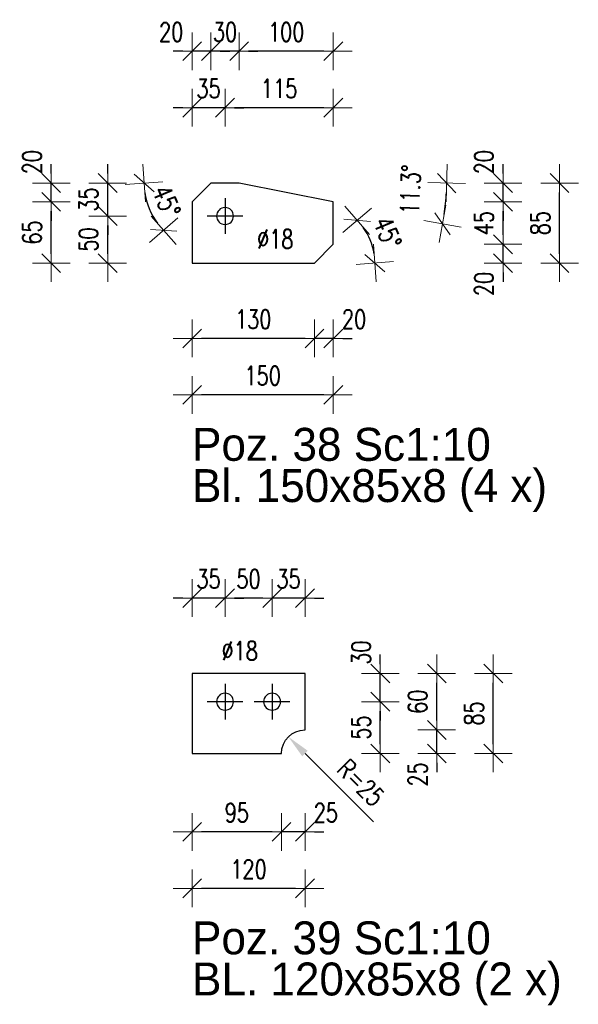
# Model space of a CAD drawing. Header units: millimetres. Extents: x 2297 to 3051, y 15557 to 16018.
# Tile 18 of 20: x 2793 to 2853, y 15810 to 15914. Entities that reach past the tile are written whole.
import ezdxf

# ---------------------------------------------------------------- set-up
doc = ezdxf.new("R2010")
doc.units = ezdxf.units.MM
doc.header["$LTSCALE"] = 10
doc.linetypes.add('MITTE', pattern=[2, 1.25, -0.25, 0.25, -0.25])
doc.layers.get('Defpoints').update_dxf_attribs({"color": 1})
doc.layers.add('PS_DIM', color=4, linetype='Continuous', lineweight=13)
doc.layers.add('PS_SOLID', color=7, linetype='Continuous', lineweight=30)
doc.layers.add('PS_MID', color=5, linetype='MITTE')
doc.layers.add('PS_PLATE', color=1, linetype='Continuous')
doc.styles.add('simplex', font='simplex.shx', dxfattribs={"width": 0.75})
doc.dimstyles.new('1_10_PRZ_DS1-LS10', dxfattribs={"dimtxt": 2, "dimasz": 1, "dimexe": 2, "dimexo": 5, "dimgap": 1, "dimtad": 1, "dimdec": 0, "dimlfac": 10, "dimtxsty": 'simplex', "dimblk": 'dimznak', "dimcen": 2, "dimse1": 1, "dimse2": 1, "dimclrt": 3, "dimadec": 1, "dimazin": 0, "dimtfac": 1, "dimtdec": 0, "dimtix": 1, "dimtmove": 2, "dimatfit": 3, "dimldrblk": 'dim-grot', "dimfxl": 1, "dimarcsym": 0})
doc.dimstyles.new('średnice', dxfattribs={"dimtxt": 2, "dimasz": 2.5, "dimexe": 1, "dimexo": 1, "dimgap": 1, "dimtad": 1, "dimdec": 0, "dimlfac": 10, "dimtxsty": 'simplex', "dimcen": 2, "dimclrd": 256, "dimclre": 256, "dimclrt": 3, "dimadec": 1, "dimazin": 0, "dimtfac": 1, "dimtdec": 0, "dimtix": 1, "dimtmove": 1, "dimatfit": 0, "dimfxl": 1, "dimarcsym": 0})

# ---------------------------------------------------------------- blocks, each defined once
blk = doc.blocks.new('dimznak')
at = {"color": 0}
for points in [[(0, 2), (0, -2)], [(-2, 0), (2, 0)]]:
    blk.add_lwpolyline(points, dxfattribs=at)
at = {"color": 2}
blk.add_lwpolyline([(1, 1), (-1, -1)], dxfattribs=at)
blk = doc.blocks.new('*D369')
at = {"layer": 'Defpoints', "color": 0, "transparency": 16777216}
for p in [(2826.72, 15890.25), (2830.92, 15889.91), (2824.72, 15888.25), (2827.55, 15888.25)]:
    blk.add_point(p, dxfattribs=at)
at = {"layer": 'PS_DIM', "color": 0, "lineweight": -2, "transparency": 16777216}
blk.add_arc((2824.72, 15888.25), 6.42, 8.9357, 36.0643, dxfattribs=at)
for p, rotation in [((2829.26, 15892.79), 130.5321438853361), ((2831.14, 15888.25), 274.4678561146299)]:
    blk.add_blockref('dimznak', p, dxfattribs=dict(at, rotation=rotation))
at = {"layer": 'PS_DIM', "color": 3, "transparency": 16777216, "insert": (2832.5, 15891.47), "char_height": 2, "attachment_point": 5, "rotation": 292.5, "style": 'simplex'}
blk.add_mtext('45%%d', dxfattribs=at)
blk = doc.blocks.new('dim-grot')
blk.add_hatch(color=256).paths.add_polyline_path([(0, 0), (-2, 0.5), (-2, -0.5)])
blk.add_lwpolyline([(0, 0), (-2, 0.5), (-2, -0.5), (0, 0)])
blk = doc.blocks.new('*D370')
at = {"layer": 'Defpoints', "color": 0, "transparency": 16777216}
for p in [(2816.72, 15896.75), (2826.92, 15896.75), (2826.72, 15894.75), (2838.57, 15893.85)]:
    blk.add_point(p, dxfattribs=at)
at = {"layer": 'PS_DIM', "color": 0, "lineweight": -2, "transparency": 16777216}
blk.add_arc((2816.72, 15896.75), 22.04, 351.2899, 357.4001, dxfattribs=at)
for p, rotation in [((2838.76, 15896.75), 88.70007497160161), ((2838.33, 15892.42), 259.9899925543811)]:
    blk.add_blockref('dimznak', p, dxfattribs=dict(at, rotation=rotation))
at = {"layer": 'PS_DIM', "color": 3, "transparency": 16777216, "insert": (2834.92, 15896.06), "char_height": 2, "attachment_point": 5, "rotation": 87.85, "style": 'simplex'}
blk.add_mtext('11.3%%d', dxfattribs=at)
blk = doc.blocks.new('*D371')
at = {"layer": 'Defpoints', "color": 0, "transparency": 16777216}
for p in [(2826.72, 15890.25), (2844.76, 15890.25), (2824.72, 15888.25)]:
    blk.add_point(p, dxfattribs=at)
at = {"layer": 'PS_DIM', "color": 0, "lineweight": -2, "transparency": 16777216}
for p, q in [((2844.76, 15891.25), (2844.76, 15892.25)), ((2844.76, 15888.25), (2844.76, 15890.25)), ((2844.76, 15887.25), (2844.76, 15886.25))]:
    blk.add_line(p, q, dxfattribs=at)
for p, rotation in [((2844.76, 15890.25), 270), ((2844.76, 15888.25), 90)]:
    blk.add_blockref('dimznak', p, dxfattribs=dict(at, rotation=rotation))
at = {"layer": 'PS_DIM', "color": 3, "transparency": 16777216, "insert": (2842.72, 15886.03), "char_height": 2, "attachment_point": 5, "rotation": 90, "style": 'simplex'}
blk.add_mtext('20', dxfattribs=at)
blk = doc.blocks.new('*D373')
at = {"layer": 'Defpoints', "color": 0, "transparency": 16777216}
for p in [(2816.72, 15896.75), (2844.76, 15896.75), (2826.72, 15894.75)]:
    blk.add_point(p, dxfattribs=at)
at = {"layer": 'PS_DIM', "color": 0, "lineweight": -2, "transparency": 16777216}
for p, q in [((2844.76, 15897.75), (2844.76, 15898.75)), ((2844.76, 15894.75), (2844.76, 15896.75)), ((2844.76, 15893.75), (2844.76, 15892.75))]:
    blk.add_line(p, q, dxfattribs=at)
for p, rotation in [((2844.76, 15896.75), 270), ((2844.76, 15894.75), 90)]:
    blk.add_blockref('dimznak', p, dxfattribs=dict(at, rotation=rotation))
at = {"layer": 'PS_DIM', "color": 3, "transparency": 16777216, "insert": (2842.72, 15898.96), "char_height": 2, "attachment_point": 5, "rotation": 90, "style": 'simplex'}
blk.add_mtext('20', dxfattribs=at)
blk = doc.blocks.new('*D375')
at = {"layer": 'Defpoints', "color": 0, "transparency": 16777216}
for p in [(2810.89, 15896.75), (2813.72, 15896.75), (2806.86, 15894.91), (2811.72, 15894.75)]:
    blk.add_point(p, dxfattribs=at)
at = {"layer": 'PS_DIM', "color": 0, "lineweight": -2, "transparency": 16777216}
blk.add_arc((2813.72, 15896.75), 7.09, 188.0828, 216.9172, dxfattribs=at)
for p, rotation in [((2806.62, 15896.75), 94.04142166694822), ((2808.7, 15891.73), 310.9585783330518)]:
    blk.add_blockref('dimznak', p, dxfattribs=dict(at, rotation=rotation))
at = {"layer": 'PS_DIM', "color": 3, "transparency": 16777216, "insert": (2809.01, 15894.8), "char_height": 2, "attachment_point": 5, "rotation": 292.5, "style": 'simplex'}
blk.add_mtext('45%%d', dxfattribs=at)
blk = doc.blocks.new('*D377')
at = {"layer": 'Defpoints', "color": 0, "transparency": 16777216}
for p in [(2802.75, 15896.75), (2811.72, 15896.75), (2815.22, 15893.25)]:
    blk.add_point(p, dxfattribs=at)
at = {"layer": 'PS_DIM', "color": 0, "lineweight": -2, "transparency": 16777216}
for p, q in [((2802.75, 15897.75), (2802.75, 15898.75)), ((2802.75, 15893.25), (2802.75, 15896.75)), ((2802.75, 15892.25), (2802.75, 15891.25))]:
    blk.add_line(p, q, dxfattribs=at)
for p, rotation in [((2802.75, 15896.75), 270), ((2802.75, 15893.25), 90)]:
    blk.add_blockref('dimznak', p, dxfattribs=dict(at, rotation=rotation))
at = {"layer": 'PS_DIM', "color": 3, "transparency": 16777216, "insert": (2800.71, 15895), "char_height": 2, "attachment_point": 5, "rotation": 90, "style": 'simplex'}
blk.add_mtext('35', dxfattribs=at)
blk = doc.blocks.new('*D379')
at = {"layer": 'Defpoints', "color": 0, "transparency": 16777216}
for p in [(2796.75, 15896.75), (2816.72, 15896.75), (2811.72, 15894.75)]:
    blk.add_point(p, dxfattribs=at)
at = {"layer": 'PS_DIM', "color": 0, "lineweight": -2, "transparency": 16777216}
for p, q in [((2796.75, 15897.75), (2796.75, 15898.75)), ((2796.75, 15894.75), (2796.75, 15896.75)), ((2796.75, 15893.75), (2796.75, 15892.75))]:
    blk.add_line(p, q, dxfattribs=at)
for p, rotation in [((2796.75, 15896.75), 270), ((2796.75, 15894.75), 90)]:
    blk.add_blockref('dimznak', p, dxfattribs=dict(at, rotation=rotation))
at = {"layer": 'PS_DIM', "color": 3, "transparency": 16777216, "insert": (2794.71, 15898.96), "char_height": 2, "attachment_point": 5, "rotation": 90, "style": 'simplex'}
blk.add_mtext('20', dxfattribs=at)
blk = doc.blocks.new('*D380')
at = {"layer": 'Defpoints', "color": 0, "transparency": 16777216}
for p in [(2826.72, 15890.25), (2824.72, 15888.25), (2824.72, 15880.25)]:
    blk.add_point(p, dxfattribs=at)
at = {"layer": 'PS_DIM', "color": 0, "lineweight": -2, "transparency": 16777216}
for p, q in [((2823.72, 15880.25), (2822.72, 15880.25)), ((2826.72, 15880.25), (2824.72, 15880.25)), ((2827.72, 15880.25), (2828.72, 15880.25))]:
    blk.add_line(p, q, dxfattribs=at)
blk.add_blockref('dimznak', (2824.72, 15880.25), dxfattribs=at)
at = {"layer": 'PS_DIM', "color": 0, "lineweight": -2, "transparency": 16777216, "rotation": 180}
blk.add_blockref('dimznak', (2826.72, 15880.25), dxfattribs=at)
at = {"layer": 'PS_DIM', "color": 3, "transparency": 16777216, "insert": (2828.93, 15882.29), "char_height": 2, "attachment_point": 5, "style": 'simplex'}
blk.add_mtext('20', dxfattribs=at)
blk = doc.blocks.new('*D381')
at = {"layer": 'Defpoints', "color": 0, "transparency": 16777216}
for p in [(2811.72, 15888.25), (2824.72, 15888.25), (2811.72, 15880.25)]:
    blk.add_point(p, dxfattribs=at)
at = {"layer": 'PS_DIM', "color": 0, "lineweight": -2, "transparency": 16777216}
blk.add_line((2823.72, 15880.25), (2812.72, 15880.25), dxfattribs=at)
at = {"layer": 'PS_DIM', "color": 0, "lineweight": -2, "transparency": 16777216, "rotation": 180}
blk.add_blockref('dimznak', (2811.72, 15880.25), dxfattribs=at)
at = {"layer": 'PS_DIM', "color": 0, "lineweight": -2, "transparency": 16777216}
blk.add_blockref('dimznak', (2824.72, 15880.25), dxfattribs=at)
at = {"layer": 'PS_DIM', "color": 3, "transparency": 16777216, "insert": (2818.22, 15882.29), "char_height": 2, "attachment_point": 5, "style": 'simplex'}
blk.add_mtext('130', dxfattribs=at)
blk = doc.blocks.new('*D382')
at = {"layer": 'Defpoints', "color": 0, "transparency": 16777216}
for p in [(2811.72, 15888.25), (2826.72, 15888.25), (2811.72, 15874.25)]:
    blk.add_point(p, dxfattribs=at)
at = {"layer": 'PS_DIM', "color": 0, "lineweight": -2, "transparency": 16777216}
blk.add_line((2825.72, 15874.25), (2812.72, 15874.25), dxfattribs=at)
at = {"layer": 'PS_DIM', "color": 0, "lineweight": -2, "transparency": 16777216, "rotation": 180}
blk.add_blockref('dimznak', (2811.72, 15874.25), dxfattribs=at)
at = {"layer": 'PS_DIM', "color": 0, "lineweight": -2, "transparency": 16777216}
blk.add_blockref('dimznak', (2826.72, 15874.25), dxfattribs=at)
at = {"layer": 'PS_DIM', "color": 3, "transparency": 16777216, "insert": (2819.22, 15876.29), "char_height": 2, "attachment_point": 5, "style": 'simplex'}
blk.add_mtext('150', dxfattribs=at)
blk = doc.blocks.new('*D383')
at = {"layer": 'Defpoints', "color": 0, "transparency": 16777216}
for p in [(2815.22, 15904.75), (2826.72, 15894.75), (2815.22, 15893.25)]:
    blk.add_point(p, dxfattribs=at)
at = {"layer": 'PS_DIM', "color": 0, "lineweight": -2, "transparency": 16777216}
blk.add_line((2825.72, 15904.75), (2816.22, 15904.75), dxfattribs=at)
at = {"layer": 'PS_DIM', "color": 0, "lineweight": -2, "transparency": 16777216, "rotation": 180}
blk.add_blockref('dimznak', (2815.22, 15904.75), dxfattribs=at)
at = {"layer": 'PS_DIM', "color": 0, "lineweight": -2, "transparency": 16777216}
blk.add_blockref('dimznak', (2826.72, 15904.75), dxfattribs=at)
at = {"layer": 'PS_DIM', "color": 3, "transparency": 16777216, "insert": (2820.97, 15906.79), "char_height": 2, "attachment_point": 5, "style": 'simplex'}
blk.add_mtext('115', dxfattribs=at)
blk = doc.blocks.new('*D384')
at = {"layer": 'Defpoints', "color": 0, "transparency": 16777216}
for p in [(2811.72, 15904.75), (2811.72, 15896.75), (2815.22, 15893.25)]:
    blk.add_point(p, dxfattribs=at)
at = {"layer": 'PS_DIM', "color": 0, "lineweight": -2, "transparency": 16777216}
for p, q in [((2810.72, 15904.75), (2809.72, 15904.75)), ((2815.22, 15904.75), (2811.72, 15904.75)), ((2816.22, 15904.75), (2817.22, 15904.75))]:
    blk.add_line(p, q, dxfattribs=at)
blk.add_blockref('dimznak', (2811.72, 15904.75), dxfattribs=at)
at = {"layer": 'PS_DIM', "color": 0, "lineweight": -2, "transparency": 16777216, "rotation": 180}
blk.add_blockref('dimznak', (2815.22, 15904.75), dxfattribs=at)
at = {"layer": 'PS_DIM', "color": 3, "transparency": 16777216, "insert": (2813.47, 15906.79), "char_height": 2, "attachment_point": 5, "style": 'simplex'}
blk.add_mtext('35', dxfattribs=at)
blk = doc.blocks.new('*D385')
at = {"layer": 'Defpoints', "color": 0, "transparency": 16777216}
for p in [(2816.72, 15910.75), (2816.72, 15896.75), (2826.72, 15894.75)]:
    blk.add_point(p, dxfattribs=at)
at = {"layer": 'PS_DIM', "color": 0, "lineweight": -2, "transparency": 16777216}
blk.add_line((2825.72, 15910.75), (2817.72, 15910.75), dxfattribs=at)
at = {"layer": 'PS_DIM', "color": 0, "lineweight": -2, "transparency": 16777216, "rotation": 180}
blk.add_blockref('dimznak', (2816.72, 15910.75), dxfattribs=at)
at = {"layer": 'PS_DIM', "color": 0, "lineweight": -2, "transparency": 16777216}
blk.add_blockref('dimznak', (2826.72, 15910.75), dxfattribs=at)
at = {"layer": 'PS_DIM', "color": 3, "transparency": 16777216, "insert": (2821.72, 15912.79), "char_height": 2, "attachment_point": 5, "style": 'simplex'}
blk.add_mtext('100', dxfattribs=at)
blk = doc.blocks.new('*D386')
at = {"layer": 'Defpoints', "color": 0, "transparency": 16777216}
for p in [(2813.72, 15910.75), (2813.72, 15896.75), (2816.72, 15896.75)]:
    blk.add_point(p, dxfattribs=at)
at = {"layer": 'PS_DIM', "color": 0, "lineweight": -2, "transparency": 16777216}
for p, q in [((2812.72, 15910.75), (2811.72, 15910.75)), ((2816.72, 15910.75), (2813.72, 15910.75)), ((2817.72, 15910.75), (2818.72, 15910.75))]:
    blk.add_line(p, q, dxfattribs=at)
blk.add_blockref('dimznak', (2813.72, 15910.75), dxfattribs=at)
at = {"layer": 'PS_DIM', "color": 0, "lineweight": -2, "transparency": 16777216, "rotation": 180}
blk.add_blockref('dimznak', (2816.72, 15910.75), dxfattribs=at)
at = {"layer": 'PS_DIM', "color": 3, "transparency": 16777216, "insert": (2815.22, 15912.79), "char_height": 2, "attachment_point": 5, "style": 'simplex'}
blk.add_mtext('30', dxfattribs=at)
blk = doc.blocks.new('*D387')
at = {"layer": 'Defpoints', "color": 0, "transparency": 16777216}
for p in [(2811.72, 15910.75), (2813.72, 15896.75), (2811.72, 15894.75)]:
    blk.add_point(p, dxfattribs=at)
at = {"layer": 'PS_DIM', "color": 0, "lineweight": -2, "transparency": 16777216}
for p, q in [((2810.72, 15910.75), (2809.72, 15910.75)), ((2813.72, 15910.75), (2811.72, 15910.75)), ((2814.72, 15910.75), (2815.72, 15910.75))]:
    blk.add_line(p, q, dxfattribs=at)
blk.add_blockref('dimznak', (2811.72, 15910.75), dxfattribs=at)
at = {"layer": 'PS_DIM', "color": 0, "lineweight": -2, "transparency": 16777216, "rotation": 180}
blk.add_blockref('dimznak', (2813.72, 15910.75), dxfattribs=at)
at = {"layer": 'PS_DIM', "color": 3, "transparency": 16777216, "insert": (2809.5, 15912.79), "char_height": 2, "attachment_point": 5, "style": 'simplex'}
blk.add_mtext('20', dxfattribs=at)
blk = doc.blocks.new('*D388')
at = {"layer": 'Defpoints', "color": 0, "transparency": 16777216}
for p in [(2821.95, 15837.94), (2823.72, 15836.17)]:
    blk.add_point(p, dxfattribs=at)
at = {"layer": 'PS_DIM', "lineweight": -2, "transparency": 16777216}
blk.add_line((2830.99, 15828.9), (2823.72, 15836.17), dxfattribs=at)
at = {"layer": 'PS_DIM', "transparency": 16777216}
blk.add_solid([(2824.01, 15836.46), (2823.42, 15835.87), (2821.95, 15837.94)], dxfattribs=at)
at = {"layer": 'PS_DIM', "color": 3, "transparency": 16777216, "insert": (2829.65, 15833.06), "char_height": 2, "attachment_point": 5, "rotation": 315, "style": 'simplex'}
blk.add_mtext('R=25', dxfattribs=at)
blk = doc.blocks.new('*D390')
at = {"layer": 'Defpoints', "color": 0, "transparency": 16777216}
for p in [(2823.72, 15844.67), (2831.72, 15844.67), (2820.22, 15841.67)]:
    blk.add_point(p, dxfattribs=at)
at = {"layer": 'PS_DIM', "color": 0, "lineweight": -2, "transparency": 16777216}
for p, q in [((2831.72, 15845.67), (2831.72, 15846.67)), ((2831.72, 15841.67), (2831.72, 15844.67)), ((2831.72, 15840.67), (2831.72, 15839.67))]:
    blk.add_line(p, q, dxfattribs=at)
for p, rotation in [((2831.72, 15844.67), 270), ((2831.72, 15841.67), 90)]:
    blk.add_blockref('dimznak', p, dxfattribs=dict(at, rotation=rotation))
at = {"layer": 'PS_DIM', "color": 3, "transparency": 16777216, "insert": (2829.68, 15846.88), "char_height": 2, "attachment_point": 5, "rotation": 90, "style": 'simplex'}
blk.add_mtext('30', dxfattribs=at)
blk = doc.blocks.new('*D391')
at = {"layer": 'Defpoints', "color": 0, "transparency": 16777216}
for p in [(2823.72, 15838.67), (2837.72, 15838.67), (2821.22, 15836.17)]:
    blk.add_point(p, dxfattribs=at)
at = {"layer": 'PS_DIM', "color": 0, "lineweight": -2, "transparency": 16777216}
for p, q in [((2837.72, 15839.67), (2837.72, 15840.67)), ((2837.72, 15836.17), (2837.72, 15838.67)), ((2837.72, 15835.17), (2837.72, 15834.17))]:
    blk.add_line(p, q, dxfattribs=at)
for p, rotation in [((2837.72, 15838.67), 270), ((2837.72, 15836.17), 90)]:
    blk.add_blockref('dimznak', p, dxfattribs=dict(at, rotation=rotation))
at = {"layer": 'PS_DIM', "color": 3, "transparency": 16777216, "insert": (2835.68, 15833.95), "char_height": 2, "attachment_point": 5, "rotation": 90, "style": 'simplex'}
blk.add_mtext('25', dxfattribs=at)
blk = doc.blocks.new('*D394')
at = {"layer": 'Defpoints', "color": 0, "transparency": 16777216}
for p in [(2823.72, 15838.67), (2821.22, 15836.17), (2821.22, 15827.84)]:
    blk.add_point(p, dxfattribs=at)
at = {"layer": 'PS_DIM', "color": 0, "lineweight": -2, "transparency": 16777216}
for p, q in [((2820.22, 15827.84), (2819.22, 15827.84)), ((2823.72, 15827.84), (2821.22, 15827.84)), ((2824.72, 15827.84), (2825.72, 15827.84))]:
    blk.add_line(p, q, dxfattribs=at)
blk.add_blockref('dimznak', (2821.22, 15827.84), dxfattribs=at)
at = {"layer": 'PS_DIM', "color": 0, "lineweight": -2, "transparency": 16777216, "rotation": 180}
blk.add_blockref('dimznak', (2823.72, 15827.84), dxfattribs=at)
at = {"layer": 'PS_DIM', "color": 3, "transparency": 16777216, "insert": (2825.93, 15829.88), "char_height": 2, "attachment_point": 5, "style": 'simplex'}
blk.add_mtext('25', dxfattribs=at)
blk = doc.blocks.new('*D395')
at = {"layer": 'Defpoints', "color": 0, "transparency": 16777216}
for p in [(2811.72, 15836.17), (2821.22, 15836.17), (2811.72, 15827.84)]:
    blk.add_point(p, dxfattribs=at)
at = {"layer": 'PS_DIM', "color": 0, "lineweight": -2, "transparency": 16777216}
blk.add_line((2820.22, 15827.84), (2812.72, 15827.84), dxfattribs=at)
at = {"layer": 'PS_DIM', "color": 0, "lineweight": -2, "transparency": 16777216, "rotation": 180}
blk.add_blockref('dimznak', (2811.72, 15827.84), dxfattribs=at)
at = {"layer": 'PS_DIM', "color": 0, "lineweight": -2, "transparency": 16777216}
blk.add_blockref('dimznak', (2821.22, 15827.84), dxfattribs=at)
at = {"layer": 'PS_DIM', "color": 3, "transparency": 16777216, "insert": (2816.47, 15829.88), "char_height": 2, "attachment_point": 5, "style": 'simplex'}
blk.add_mtext('95', dxfattribs=at)
blk = doc.blocks.new('*D396')
at = {"layer": 'Defpoints', "color": 0, "transparency": 16777216}
for p in [(2811.72, 15836.17), (2823.72, 15836.17), (2811.72, 15821.84)]:
    blk.add_point(p, dxfattribs=at)
at = {"layer": 'PS_DIM', "color": 0, "lineweight": -2, "transparency": 16777216}
blk.add_line((2822.72, 15821.84), (2812.72, 15821.84), dxfattribs=at)
at = {"layer": 'PS_DIM', "color": 0, "lineweight": -2, "transparency": 16777216, "rotation": 180}
blk.add_blockref('dimznak', (2811.72, 15821.84), dxfattribs=at)
at = {"layer": 'PS_DIM', "color": 0, "lineweight": -2, "transparency": 16777216}
blk.add_blockref('dimznak', (2823.72, 15821.84), dxfattribs=at)
at = {"layer": 'PS_DIM', "color": 3, "transparency": 16777216, "insert": (2817.72, 15823.88), "char_height": 2, "attachment_point": 5, "style": 'simplex'}
blk.add_mtext('120', dxfattribs=at)
blk = doc.blocks.new('*D397')
at = {"layer": 'Defpoints', "color": 0, "transparency": 16777216}
for p in [(2820.22, 15852.67), (2823.72, 15844.67), (2820.22, 15841.67)]:
    blk.add_point(p, dxfattribs=at)
at = {"layer": 'PS_DIM', "color": 0, "lineweight": -2, "transparency": 16777216}
for p, q in [((2819.22, 15852.67), (2818.22, 15852.67)), ((2823.72, 15852.67), (2820.22, 15852.67)), ((2824.72, 15852.67), (2825.72, 15852.67))]:
    blk.add_line(p, q, dxfattribs=at)
blk.add_blockref('dimznak', (2820.22, 15852.67), dxfattribs=at)
at = {"layer": 'PS_DIM', "color": 0, "lineweight": -2, "transparency": 16777216, "rotation": 180}
blk.add_blockref('dimznak', (2823.72, 15852.67), dxfattribs=at)
at = {"layer": 'PS_DIM', "color": 3, "transparency": 16777216, "insert": (2821.97, 15854.71), "char_height": 2, "attachment_point": 5, "style": 'simplex'}
blk.add_mtext('35', dxfattribs=at)
blk = doc.blocks.new('*D398')
at = {"layer": 'Defpoints', "color": 0, "transparency": 16777216}
for p in [(2815.22, 15852.67), (2815.22, 15841.67), (2820.22, 15841.67)]:
    blk.add_point(p, dxfattribs=at)
at = {"layer": 'PS_DIM', "color": 0, "lineweight": -2, "transparency": 16777216}
blk.add_line((2819.22, 15852.67), (2816.22, 15852.67), dxfattribs=at)
at = {"layer": 'PS_DIM', "color": 0, "lineweight": -2, "transparency": 16777216, "rotation": 180}
blk.add_blockref('dimznak', (2815.22, 15852.67), dxfattribs=at)
at = {"layer": 'PS_DIM', "color": 0, "lineweight": -2, "transparency": 16777216}
blk.add_blockref('dimznak', (2820.22, 15852.67), dxfattribs=at)
at = {"layer": 'PS_DIM', "color": 3, "transparency": 16777216, "insert": (2817.72, 15854.71), "char_height": 2, "attachment_point": 5, "style": 'simplex'}
blk.add_mtext('50', dxfattribs=at)
blk = doc.blocks.new('*D399')
at = {"layer": 'Defpoints', "color": 0, "transparency": 16777216}
for p in [(2811.72, 15852.67), (2811.72, 15844.67), (2815.22, 15841.67)]:
    blk.add_point(p, dxfattribs=at)
at = {"layer": 'PS_DIM', "color": 0, "lineweight": -2, "transparency": 16777216}
for p, q in [((2810.72, 15852.67), (2809.72, 15852.67)), ((2815.22, 15852.67), (2811.72, 15852.67)), ((2816.22, 15852.67), (2817.22, 15852.67))]:
    blk.add_line(p, q, dxfattribs=at)
blk.add_blockref('dimznak', (2811.72, 15852.67), dxfattribs=at)
at = {"layer": 'PS_DIM', "color": 0, "lineweight": -2, "transparency": 16777216, "rotation": 180}
blk.add_blockref('dimznak', (2815.22, 15852.67), dxfattribs=at)
at = {"layer": 'PS_DIM', "color": 3, "transparency": 16777216, "insert": (2813.47, 15854.71), "char_height": 2, "attachment_point": 5, "style": 'simplex'}
blk.add_mtext('35', dxfattribs=at)
blk = doc.blocks.new('*X540')
at = {"color": 0}
for s, p in [('Poz. 39 Sc1:10', (2811.72, 15814.84)), ('BL. 120x85x8 (2 x)', (2811.72, 15810.47))]:
    blk.add_text(s, height=3.5, dxfattribs=at).set_placement(p)
blk = doc.blocks.new('*X541')
at = {"color": 0}
for s, p in [('Poz. 38 Sc1:10', (2811.72, 15867.25)), ('Bl. 150x85x8 (4 x)', (2811.72, 15862.87))]:
    blk.add_text(s, height=3.5, dxfattribs=at).set_placement(p)
blk = doc.blocks.new('*X593')
at = {"layer": 'PS_MID', "color": 5, "linetype": 'MITTE'}
for p, q in [((2815.22, 15895.15), (2815.22, 15891.35)), ((2817.12, 15893.25), (2813.32, 15893.25))]:
    blk.add_line(p, q, dxfattribs=at)
at = {"layer": 'PS_SOLID', "color": 7, "linetype": 'Continuous'}
for p, q in [((2813.72, 15896.75), (2811.72, 15894.75)), ((2816.72, 15896.75), (2813.72, 15896.75)), ((2826.72, 15894.75), (2816.72, 15896.75)), ((2811.72, 15894.75), (2811.72, 15888.25)), ((2826.72, 15890.25), (2826.72, 15894.75)), ((2824.72, 15888.25), (2826.72, 15890.25)), ((2811.72, 15888.25), (2824.72, 15888.25))]:
    blk.add_line(p, q, dxfattribs=at)
at = {"layer": 'PS_SOLID', "color": 7, "extrusion": (0, 0, -1)}
blk.add_circle((-2815.22, 15893.25), 0.9, dxfattribs=at)
blk = doc.blocks.new('*X594')
at = {"layer": 'PS_MID', "color": 5, "linetype": 'MITTE'}
for p, q in [((2815.22, 15843.57), (2815.22, 15839.77)), ((2820.22, 15843.57), (2820.22, 15839.77)), ((2817.12, 15841.67), (2813.32, 15841.67)), ((2822.12, 15841.67), (2818.32, 15841.67))]:
    blk.add_line(p, q, dxfattribs=at)
at = {"layer": 'PS_SOLID', "color": 7, "linetype": 'Continuous'}
for p, q in [((2811.72, 15844.67), (2811.72, 15836.17)), ((2823.72, 15844.67), (2811.72, 15844.67)), ((2823.72, 15838.67), (2823.72, 15844.67)), ((2811.72, 15836.17), (2821.22, 15836.17))]:
    blk.add_line(p, q, dxfattribs=at)
at = {"layer": 'PS_SOLID', "color": 7, "extrusion": (0, 0, -1)}
for centre in [(-2815.22, 15841.67), (-2820.22, 15841.67)]:
    blk.add_circle(centre, 0.9, dxfattribs=at)
at = {"layer": 'PS_SOLID', "extrusion": (0, 0, -1)}
blk.add_arc((-2823.72, 15836.17), 2.5, 0, 90, dxfattribs=at)

msp = doc.modelspace()

# ---------------------------------------------------------------- block references
for name in ['*X541', '*X540']:
    msp.add_blockref(name, (0, 0))
at = {"layer": 'PS_PLATE'}
for name in ['*X593', '*X594']:
    msp.add_blockref(name, (0, 0), dxfattribs=at)

# ---------------------------------------------------------------- texts
at = {"layer": 'PS_DIM', "char_height": 2, "attachment_point": 7, "style": 'simplex'}
for insert in [(2818.63, 15889.8), (2814.85, 15846.08)]:
    msp.add_mtext('\\A1;%%c18', dxfattribs=dict(at, insert=insert))

# ---------------------------------------------------------------- dimensions: what is measured, and where the dimension line sits
at = {"layer": 'PS_DIM'}
for base, p1, p2, angle, text, picture, middle in [((2811.72, 15910.75), (2813.72, 15896.75), (2811.72, 15894.75), 180, '20', '*D387', (2809.5, 15912.79)), ((2813.72, 15910.75), (2816.72, 15896.75), (2813.72, 15896.75), 180, '30', '*D386', (2815.22, 15912.79)), ((2816.72, 15910.75), (2826.72, 15894.75), (2816.72, 15896.75), 180, '100', '*D385', (2821.72, 15912.79)), ((2811.72, 15904.75), (2815.22, 15893.25), (2811.72, 15896.75), 180, '35', '*D384', (2813.47, 15906.79)), ((2815.22, 15904.75), (2826.72, 15894.75), (2815.22, 15893.25), 180, '115', '*D383', (2820.97, 15906.79)), ((2796.75, 15896.75), (2811.72, 15894.75), (2816.72, 15896.75), 90, '20', '*D379', (2794.71, 15898.96)), ((2844.76, 15896.75), (2826.72, 15894.75), (2816.72, 15896.75), 90, '20', '*D373', (2842.72, 15898.96)), ((2802.75, 15896.75), (2815.22, 15893.25), (2811.72, 15896.75), 90, '35', '*D377', (2800.71, 15895)), ((2844.76, 15890.25), (2824.72, 15888.25), (2826.72, 15890.25), 90, '20', '*D371', (2842.72, 15886.03)), ((2824.72, 15880.25), (2826.72, 15890.25), (2824.72, 15888.25), 180, '20', '*D380', (2828.93, 15882.29)), ((2811.72, 15880.25), (2824.72, 15888.25), (2811.72, 15888.25), 180, '130', '*D381', (2818.22, 15882.29)), ((2811.72, 15874.25), (2826.72, 15888.25), (2811.72, 15888.25), 180, '150', '*D382', (2819.22, 15876.29)), ((2811.72, 15852.67), (2815.22, 15841.67), (2811.72, 15844.67), 180, '35', '*D399', (2813.47, 15854.71)), ((2815.22, 15852.67), (2820.22, 15841.67), (2815.22, 15841.67), 180, '50', '*D398', (2817.72, 15854.71)), ((2820.22, 15852.67), (2823.72, 15844.67), (2820.22, 15841.67), 180, '35', '*D397', (2821.97, 15854.71)), ((2831.72, 15844.67), (2820.22, 15841.67), (2823.72, 15844.67), 90, '30', '*D390', (2829.68, 15846.88)), ((2837.72, 15838.67), (2821.22, 15836.17), (2823.72, 15838.67), 90, '25', '*D391', (2835.68, 15833.95)), ((2821.22, 15827.84), (2823.72, 15838.67), (2821.22, 15836.17), 180, '25', '*D394', (2825.93, 15829.88)), ((2811.72, 15827.84), (2821.22, 15836.17), (2811.72, 15836.17), 180, '95', '*D395', (2816.47, 15829.88)), ((2811.72, 15821.84), (2823.72, 15836.17), (2811.72, 15836.17), 180, '120', '*D396', (2817.72, 15823.88))]:
    dim = msp.add_linear_dim(base=base, p1=p1, p2=p2, angle=angle, text=text, dimstyle='1_10_PRZ_DS1-LS10', dxfattribs=at)
    dim.commit()
    dim.dimension.update_dxf_attribs({"geometry": picture, "text_midpoint": middle, "dimtype": 128})
for base, center, p1, p2, picture, middle in [((2806.86, 15894.91), (2813.72, 15896.75), (2810.89, 15896.75), (2811.72, 15894.75), '*D375', (2809.01, 15894.8)), ((2830.92, 15889.91), (2824.72, 15888.25), (2827.55, 15888.25), (2826.72, 15890.25), '*D369', (2832.5, 15891.47))]:
    dim = msp.add_angular_dim_3p(base=base, center=center, p1=p1, p2=p2, text='45%%d', dimstyle='1_10_PRZ_DS1-LS10', dxfattribs=at)
    dim.commit()
    dim.dimension.update_dxf_attribs({"geometry": picture, "text_midpoint": middle})
dim = msp.add_angular_dim_3p(base=(2838.57, 15893.85), center=(2816.72, 15896.75), p1=(2826.72, 15894.75), p2=(2826.92, 15896.75), text='11.3%%d', dimstyle='1_10_PRZ_DS1-LS10', dxfattribs=at)
dim.commit()
dim.dimension.update_dxf_attribs({"geometry": '*D370', "text_midpoint": (2834.92, 15896.06), "dimtype": 133})
for base, p1, p2, location, text in [((2850.76, 15896.75), (2826.72, 15888.25), (2826.72, 15896.75), (2848.72, 15892.5), '85'), ((2796.75, 15894.75), (2811.72, 15888.25), (2811.72, 15894.75), (2794.71, 15891.5), '65'), ((2844.76, 15894.75), (2826.72, 15890.25), (2826.72, 15894.75), (2842.72, 15892.5), '45'), ((2802.75, 15893.25), (2811.72, 15888.25), (2815.22, 15893.25), (2800.71, 15890.75), '50'), ((2837.72, 15844.67), (2823.72, 15838.67), (2823.72, 15844.67), (2835.68, 15841.67), '60'), ((2843.72, 15844.67), (2823.72, 15836.17), (2823.72, 15844.67), (2841.68, 15840.42), '85'), ((2831.72, 15841.67), (2821.22, 15836.17), (2820.22, 15841.67), (2829.68, 15838.92), '55')]:
    msp.add_linear_dim(base=base, p1=p1, p2=p2, angle=90, location=location, text=text, dimstyle='1_10_PRZ_DS1-LS10', dxfattribs=at).render()
dim = msp.add_radius_dim(center=(2823.72, 15836.17), mpoint=(2821.95, 15837.94), text='R=25', dimstyle='średnice', dxfattribs=at)
dim.commit()
dim.dimension.update_dxf_attribs({"geometry": '*D388', "text_midpoint": (2828.24, 15831.65), "dimtype": 132})

doc.saveas('drawing.dxf')
